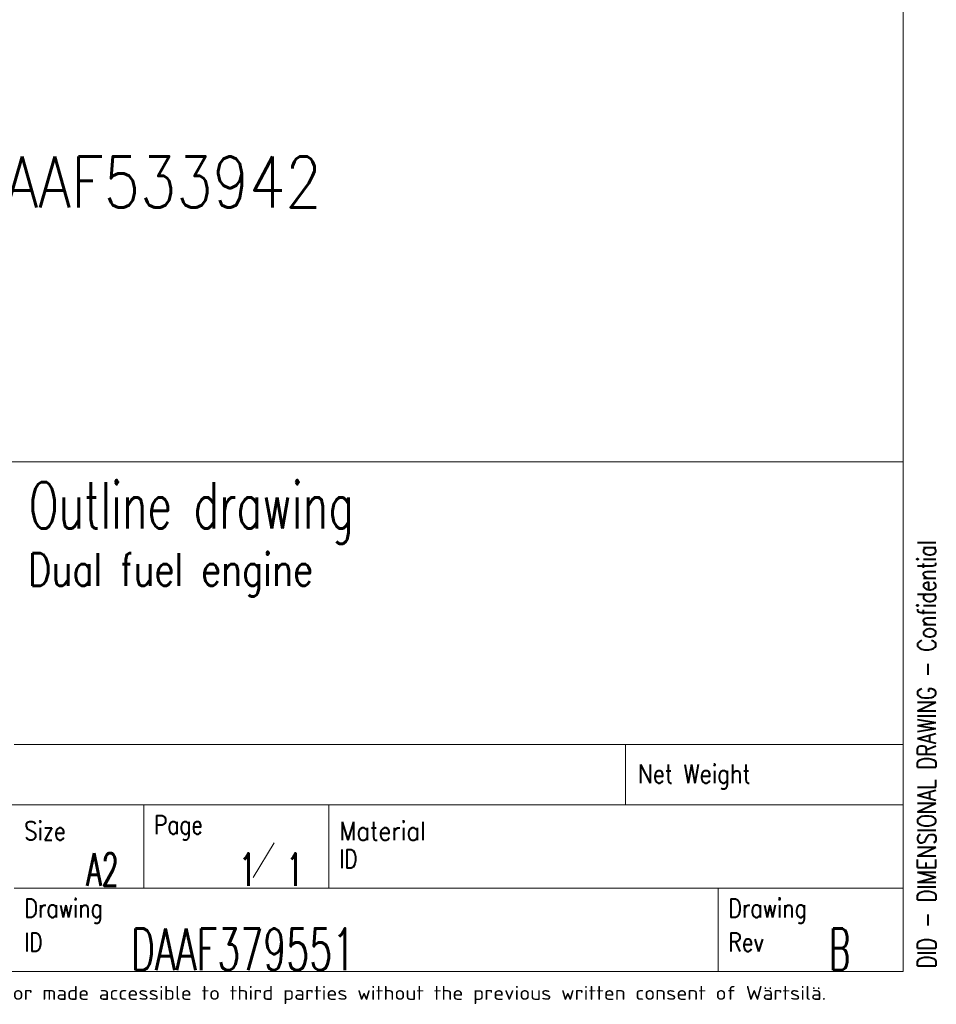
# Model space of a CAD drawing. Header units: inches. Extents: x 0 to 23760, y -13 to 16800.
# Tile 140 of 214: x 19744 to 23703, y 58 to 4310. Entities that reach past the tile are written whole.
import ezdxf

# ---------------------------------------------------------------- set-up
doc = ezdxf.new("R2010")
doc.units = ezdxf.units.IN
for name, color, linetype, true_color in [('1', 7, 'Continuous', 0xffffff), ('210', 7, 'Continuous', 0xffffff), ('254', 7, 'Continuous', 0xffffff)]:
    doc.layers.add(name, color=color, linetype=linetype, true_color=true_color)
doc.styles.add('iso-1', font='isocp.shx')
doc.styles.add('latin_extended', font='simplex.shx')

msp = doc.modelspace()

# ---------------------------------------------------------------- linework, layer by layer
at = {"layer": '1', "color": 7, "linetype": 'Continuous', "lineweight": 18}
msp.add_line((16160, 2400), (23560, 2400), dxfattribs=at)
at = {"layer": '210', "color": 7, "linetype": 'Continuous', "lineweight": 18}
for p, q in [((23560, 200), (23560, 16600)), ((16160, 2400), (23560, 2400)), ((200, 200), (23560, 200))]:
    msp.add_line(p, q, dxfattribs=at)
at = {"layer": '210', "color": 7, "linetype": 'Continuous', "lineweight": 13}
for p, q in [((19719.812, 1180.002), (23560, 1180.002)), ((22359.824, 920.002), (22359.824, 1180.002)), ((16160.016, 920.002), (23560.016, 920.002)), ((20279.811, 920.002), (20279.81, 560)), ((21079.811, 560), (21079.811, 920.002)), ((23560, 560), (19719.81, 560)), ((22759.999, 200), (22759.999, 560))]:
    msp.add_line(p, q, dxfattribs=at)
at = {"layer": '210', "color": 3, "linetype": 'Continuous', "lineweight": 13}
msp.add_line((20752.186, 606.182), (20842.95, 755.846), dxfattribs=at)

# ---------------------------------------------------------------- texts
at = {"layer": '210', "color": 3, "linetype": 'Continuous', "lineweight": 18, "attachment_point": 7, "line_spacing_factor": 0.963855, "style": 'latin_extended'}
for s, insert, char_height in [('\\W0.6796;Outline drawing', (19783.763, 2046.633), 200), ('\\W0.7980;Dual fuel engine', (19780.583, 1819.144), 140), ('\\W0.6107;A2', (20032.13, 570.07), 140), ('\\W0.5906;1', (20692.622, 570.07), 140), ('\\W0.5906;1', (20895.96, 570.07), 140), ('\\W0.6440;DAAF379551', (20224.545, 205.523), 180), ('\\W0.5625;B', (23239.822, 205.523), 180)]:
    msp.add_mtext(s, dxfattribs=dict(at, insert=insert, char_height=char_height))
at = {"layer": '210', "color": 3, "linetype": 'Continuous', "lineweight": 18, "insert": (23701.187, 213.6), "char_height": 80, "attachment_point": 7, "rotation": 90, "line_spacing_factor": 0.963855, "style": 'latin_extended'}
msp.add_mtext('\\W0.7702;DID - DIMENSIONAL DRAWING - Confidential', dxfattribs=at)
at = {"layer": '210', "color": 211, "linetype": 'Continuous', "lineweight": 18, "char_height": 80, "attachment_point": 7, "line_spacing_factor": 0.963855, "style": 'latin_extended'}
for s, insert in [('\\W0.8446;Net Weight', (22414.064, 986.655)), ('\\W0.8289;Size', (19764.052, 766.653)), ('\\W0.8988;Material', (21124.052, 766.459)), ('\\W0.7995;Page', (20324.051, 766.653)), ('\\W0.7905;ID', (21124.052, 646.459)), ('\\W0.8174;Drawing', (19764.05, 406.457)), ('\\W0.8174;Drawing', (22804.24, 406.652)), ('\\W0.7905;ID', (19764.05, 286.457)), ('\\W0.8107;Rev', (22804.24, 286.455))]:
    msp.add_mtext(s, dxfattribs=dict(at, insert=insert))
at = {"layer": '210', "color": 211, "linetype": 'Continuous', "lineweight": 13, "insert": (18357.584, 59.059), "char_height": 59.999998, "attachment_point": 7, "line_spacing_factor": 0.963855, "style": 'iso-1'}
msp.add_mtext('\\W1.2104;purpose nor copied in any way nor made accessible to third parties without the previous written consent of Wärtsilä.', dxfattribs=at)
at = {"layer": '254', "color": 2, "linetype": 'Continuous', "lineweight": 13, "insert": (16084.335, 3425.835), "char_height": 220, "attachment_point": 7, "line_spacing_factor": 0.963855, "style": 'latin_extended'}
msp.add_mtext('\\W0.8317;Service space see drawing DAAF533942', dxfattribs=at)

doc.saveas('drawing.dxf')
